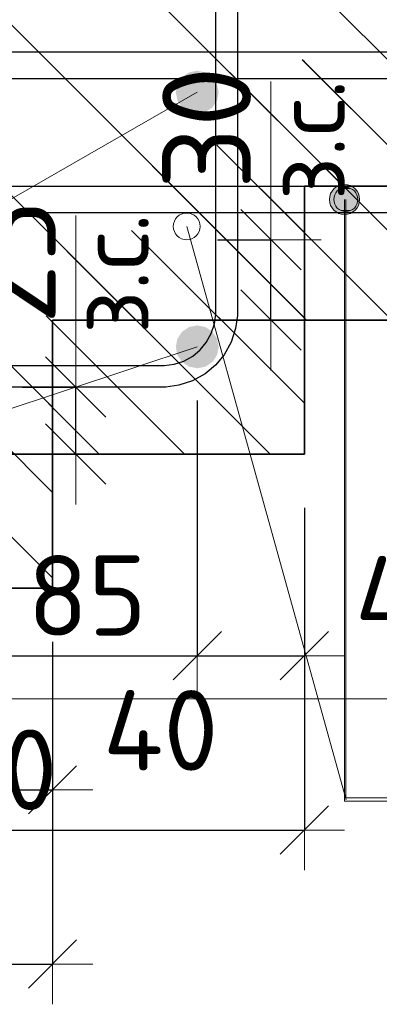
# Model space of a CAD drawing. Header units: metres. Extents: x -38 to 97, y -15 to 21.
# Tile 150 of 256: x 72.439 to 72.573, y 5.158 to 5.525. Entities that reach past the tile are written whole.
import ezdxf

# ---------------------------------------------------------------- set-up
doc = ezdxf.new("R2010")
doc.units = ezdxf.units.M
doc.header["$PDMODE"] = 65
for name, color, linetype, lineweight in [('XR$3$Арм. стержнями нижней зоны', 180, 'Continuous', 35), ('XR$3$Арм.стержн. Арматура края', 96, 'Continuous', 35), ('XR$3$Арм.стержн. Хомут', 240, 'Continuous', 35), ('XR$3$Арм.стержн.горизонт. 1', 180, 'Continuous', 35), ('XR$3$Размерная линия (1)', 7, 'Continuous', 13), ('XR$3$Размерная линия_ общее', 7, 'Continuous', 13), ('XR$4$Арм. стержнями нижней зоны', 180, 'Continuous', 35), ('XR$4$Арм.стержн. Арматура края', 96, 'Continuous', 35), ('XR$4$ВК__отв в полу 1-2 эт', 220, 'Continuous', 25), ('XR$4$Размерная линия (1)', 7, 'Continuous', 13), ('XR$5$Арм. стержнями нижней зоны', 180, 'Continuous', 35), ('XR$5$Арм.стержн. Арматура края', 96, 'Continuous', 35), ('XR$5$ВК__отв в полу 1-2 эт', 220, 'Continuous', 25), ('XR$5$Размерная линия (1)', 7, 'Continuous', 13), ('XR$5$Размерная линия_ общее', 7, 'Continuous', 13), ('XR$6$Текст_ примечание', 7, 'Continuous', 13)]:
    doc.layers.add(name, color=color, linetype=linetype, lineweight=lineweight)
doc.styles.add('ISOCPEUR', font='txt')
doc.dimstyles.new('DIMSTYLE_11', dxfattribs={"dimtxt": 0.033, "dimasz": 0.0375, "dimexe": 0, "dimexo": 0, "dimgap": 0.0165, "dimtad": 2, "dimdec": 0, "dimlfac": 1000, "dimrnd": 1, "dimzin": 12, "dimdsep": 46, "dimtxsty": 'ISOCPEUR', "dimblk1": 'ALL_ML_STRICH', "dimblk2": 'ALL_ML_STRICH', "dimsah": 1, "dimcen": 0, "dimclrd": 7, "dimclre": 256, "dimclrt": 7, "dimadec": 0, "dimazin": 0, "dimtfac": 1, "dimtdec": 0, "dimtix": 1, "dimtmove": 2, "dimatfit": 3, "dimfxl": 0, "dimtvp": 1.2, "dimtzin": 0, "dimlwd": 0, "dimlwe": -3, "dimarcsym": 0})
doc.dimstyles.new('DIMSTYLE_12', dxfattribs={"dimtxt": 0.03, "dimasz": 0.03, "dimexe": 0, "dimexo": 0, "dimgap": 0.015, "dimtad": 2, "dimdec": 0, "dimlfac": 1000, "dimrnd": 1, "dimzin": 12, "dimdsep": 46, "dimtxsty": 'ISOCPEUR', "dimblk1": 'ALL_ML_STRICH', "dimblk2": 'ALL_ML_STRICH', "dimsah": 1, "dimcen": 0, "dimclrd": 7, "dimclre": 256, "dimclrt": 7, "dimadec": 0, "dimazin": 0, "dimtfac": 1, "dimtdec": 0, "dimtix": 1, "dimtmove": 2, "dimatfit": 3, "dimfxl": 0, "dimtzin": 0, "dimlwd": 0, "dimlwe": -3, "dimarcsym": 0})
doc.dimstyles.new('DIMSTYLE_14', dxfattribs={"dimtxt": 0.03, "dimasz": 0.03, "dimexe": 0, "dimexo": 0, "dimgap": 0.015, "dimtad": 2, "dimdec": 0, "dimlfac": 1000, "dimrnd": 1, "dimzin": 12, "dimdsep": 46, "dimtxsty": 'ISOCPEUR', "dimblk1": 'ALL_ML_STRICH', "dimblk2": 'ALL_ML_STRICH', "dimsah": 1, "dimcen": 0, "dimclrd": 7, "dimclre": 256, "dimclrt": 7, "dimadec": 0, "dimazin": 0, "dimtfac": 1, "dimtdec": 0, "dimtix": 1, "dimtmove": 2, "dimatfit": 3, "dimfxl": 0, "dimtvp": 1.2, "dimtzin": 0, "dimlwd": 0, "dimlwe": -3, "dimarcsym": 0})
pattern_1 = [(135, (0, 0), (-0.031819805, -0.031819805), [0.4, -0.05, 0, -0.05]), (135, (-0.01591, -0.01591), (-0.031819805, -0.031819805), [0.8, -0.1, 0.1, -0.1])]

# ---------------------------------------------------------------- blocks, each defined once
blk = doc.blocks.new('ALL_ML_STRICH')
at = {"color": 0, "linetype": 'ByBlock', "lineweight": -2}
for p, q in [((0, -0.5), (0, 0.5)), ((-0.3, -0.3), (0.3, 0.3)), ((-1, 0), (0.5, 0))]:
    blk.add_line(p, q, dxfattribs=at)
blk = doc.blocks.new('*D78')
at = {"layer": 'DEFPOINTS', "color": 7, "linetype": 'Continuous', "lineweight": 13, "transparency": 33554687}
for p in [(72.29474, 5.36307), (72.5447, 5.36307), (72.29474, 5.22283)]:
    blk.add_point(p, dxfattribs=at)
at = {"layer": 'XR$3$Размерная линия (1)', "color": 9, "linetype": 'Continuous', "lineweight": -2, "true_color": 0xc7c7c7, "transparency": 33554687}
for p, q in [((72.29474, 5.34307), (72.29474, 5.22283)), ((72.5447, 5.34307), (72.5447, 5.22283))]:
    blk.add_line(p, q, dxfattribs=at)
at = {"layer": 'XR$3$Размерная линия (1)', "color": 7, "linetype": 'Continuous', "lineweight": -2, "transparency": 33554687}
blk.add_line((72.29474, 5.22283), (72.5447, 5.22283), dxfattribs=at)
at = {"layer": 'XR$3$Размерная линия (1)', "color": 7, "linetype": 'Continuous', "lineweight": 13, "transparency": 33554687, "xscale": 0.03, "yscale": 0.03, "zscale": 0.03, "rotation": 180}
blk.add_blockref('ALL_ML_STRICH', (72.29474, 5.22283), dxfattribs=at)
at = {"layer": 'XR$3$Размерная линия (1)', "color": 7, "linetype": 'Continuous', "lineweight": 13, "transparency": 33554687, "xscale": 0.03, "yscale": 0.03, "zscale": 0.03}
blk.add_blockref('ALL_ML_STRICH', (72.5447, 5.22283), dxfattribs=at)
at = {"layer": 'XR$3$Размерная линия (1)', "color": 7, "linetype": 'Continuous', "lineweight": 13, "transparency": 33554687, "insert": (72.42122, 5.24533), "char_height": 0.03, "width": 0.09, "attachment_point": 5, "style": 'ISOCPEUR'}
blk.add_mtext('\\A1;{250}', dxfattribs=at)
blk = doc.blocks.new('*D84')
at = {"layer": 'DEFPOINTS', "color": 7, "linetype": 'Continuous', "lineweight": 13, "transparency": 33554687}
for p in [(72.41966, 5.40307), (72.50474, 5.40307), (72.41966, 5.28783)]:
    blk.add_point(p, dxfattribs=at)
at = {"layer": 'XR$3$Размерная линия (1)', "color": 9, "linetype": 'Continuous', "lineweight": -2, "true_color": 0xc7c7c7, "transparency": 33554687}
for p, q in [((72.41966, 5.38307), (72.41966, 5.28783)), ((72.50474, 5.38307), (72.50474, 5.28783))]:
    blk.add_line(p, q, dxfattribs=at)
at = {"layer": 'XR$3$Размерная линия (1)', "color": 7, "linetype": 'Continuous', "lineweight": -2, "transparency": 33554687}
blk.add_line((72.41966, 5.28783), (72.50474, 5.28783), dxfattribs=at)
at = {"layer": 'XR$3$Размерная линия (1)', "color": 7, "linetype": 'Continuous', "lineweight": 13, "transparency": 33554687, "xscale": 0.03, "yscale": 0.03, "zscale": 0.03, "rotation": 180}
blk.add_blockref('ALL_ML_STRICH', (72.41966, 5.28783), dxfattribs=at)
at = {"layer": 'XR$3$Размерная линия (1)', "color": 7, "linetype": 'Continuous', "lineweight": 13, "transparency": 33554687, "xscale": 0.03, "yscale": 0.03, "zscale": 0.03}
blk.add_blockref('ALL_ML_STRICH', (72.50474, 5.28783), dxfattribs=at)
at = {"layer": 'XR$3$Размерная линия (1)', "color": 7, "linetype": 'Continuous', "lineweight": 13, "transparency": 33554687, "insert": (72.4637, 5.31033), "char_height": 0.03, "width": 0.06, "attachment_point": 5, "style": 'ISOCPEUR'}
blk.add_mtext('\\A1;{85}', dxfattribs=at)
blk = doc.blocks.new('*D85')
at = {"layer": 'DEFPOINTS', "color": 7, "linetype": 'Continuous', "lineweight": 13, "transparency": 33554687}
for p in [(72.50474, 5.40307), (72.5447, 5.36307), (72.50474, 5.28783)]:
    blk.add_point(p, dxfattribs=at)
at = {"layer": 'XR$3$Размерная линия (1)', "color": 9, "linetype": 'Continuous', "lineweight": -2, "true_color": 0xc7c7c7, "transparency": 33554687}
for p, q in [((72.50474, 5.38307), (72.50474, 5.28783)), ((72.5447, 5.34307), (72.5447, 5.28783))]:
    blk.add_line(p, q, dxfattribs=at)
at = {"layer": 'XR$3$Размерная линия (1)', "color": 7, "linetype": 'Continuous', "lineweight": -2, "transparency": 33554687}
blk.add_line((72.50474, 5.28783), (72.5447, 5.28783), dxfattribs=at)
at = {"layer": 'XR$3$Размерная линия (1)', "color": 7, "linetype": 'Continuous', "lineweight": 13, "transparency": 33554687, "xscale": 0.03, "yscale": 0.03, "zscale": 0.03, "rotation": 180}
blk.add_blockref('ALL_ML_STRICH', (72.50474, 5.28783), dxfattribs=at)
at = {"layer": 'XR$3$Размерная линия (1)', "color": 7, "linetype": 'Continuous', "lineweight": 13, "transparency": 33554687, "xscale": 0.03, "yscale": 0.03, "zscale": 0.03}
blk.add_blockref('ALL_ML_STRICH', (72.5447, 5.28783), dxfattribs=at)
at = {"layer": 'XR$3$Размерная линия (1)', "color": 7, "linetype": 'Continuous', "lineweight": 13, "transparency": 33554687, "insert": (72.58504, 5.31003), "char_height": 0.03, "width": 0.06, "attachment_point": 5, "style": 'ISOCPEUR'}
blk.add_mtext('\\A1;{40}', dxfattribs=at)
blk = doc.blocks.new('*D92')
at = {"layer": 'DEFPOINTS', "color": 7, "linetype": 'Continuous', "lineweight": 13, "transparency": 33554687}
for p in [(72.41944, 5.38807), (72.42444, 5.36307), (72.45943, 5.36307)]:
    blk.add_point(p, dxfattribs=at)
at = {"layer": 'XR$3$Размерная линия_ общее', "color": 253, "linetype": 'Continuous', "lineweight": -2, "true_color": 0xa0a0a0, "transparency": 33554687}
for p, q in [((72.43944, 5.38807), (72.45943, 5.38807)), ((72.44444, 5.36307), (72.45943, 5.36307))]:
    blk.add_line(p, q, dxfattribs=at)
at = {"layer": 'XR$3$Размерная линия_ общее', "color": 7, "linetype": 'Continuous', "lineweight": -2, "transparency": 33554687}
blk.add_line((72.45943, 5.36307), (72.45943, 5.38807), dxfattribs=at)
at = {"layer": 'XR$3$Размерная линия_ общее', "color": 7, "linetype": 'Continuous', "lineweight": 13, "transparency": 33554687, "xscale": 0.0375, "yscale": 0.0375, "zscale": 0.0375}
for p, rotation in [((72.45943, 5.38807), 90), ((72.45943, 5.36307), 270)]:
    blk.add_blockref('ALL_ML_STRICH', p, dxfattribs=dict(at, rotation=rotation))
at = {"layer": 'XR$3$Размерная линия_ общее', "color": 7, "linetype": 'Continuous', "lineweight": 13, "transparency": 33554687, "insert": (72.45964, 5.40784), "char_height": 0.027, "width": 0.00135, "attachment_point": 1, "rotation": 90, "line_spacing_factor": 0.60241, "style": 'ISOCPEUR'}
blk.add_mtext('з.с.', dxfattribs=at)
at = {"layer": 'XR$3$Размерная линия_ общее', "color": 7, "linetype": 'Continuous', "lineweight": 13, "transparency": 33554687, "insert": (72.43543, 5.43479), "char_height": 0.033, "width": 0.066, "attachment_point": 5, "rotation": 90, "style": 'ISOCPEUR'}
blk.add_mtext('\\A1;{25}', dxfattribs=at)
blk = doc.blocks.new('*D331')
at = {"layer": 'DEFPOINTS', "color": 7, "linetype": 'Continuous', "lineweight": 13, "transparency": 33554687}
for p in [(72.20082, 5.31305), (72.45078, 5.31305), (72.20082, 5.17282)]:
    blk.add_point(p, dxfattribs=at)
at = {"layer": 'XR$4$Размерная линия (1)', "color": 9, "linetype": 'Continuous', "lineweight": -2, "true_color": 0xc7c7c7, "transparency": 33554687}
for p, q in [((72.20082, 5.29305), (72.20082, 5.17282)), ((72.45078, 5.29305), (72.45078, 5.17282))]:
    blk.add_line(p, q, dxfattribs=at)
at = {"layer": 'XR$4$Размерная линия (1)', "color": 7, "linetype": 'Continuous', "lineweight": -2, "transparency": 33554687}
blk.add_line((72.20082, 5.17282), (72.45078, 5.17282), dxfattribs=at)
at = {"layer": 'XR$4$Размерная линия (1)', "color": 7, "linetype": 'Continuous', "lineweight": 13, "transparency": 33554687, "xscale": 0.03, "yscale": 0.03, "zscale": 0.03, "rotation": 180}
blk.add_blockref('ALL_ML_STRICH', (72.20082, 5.17282), dxfattribs=at)
at = {"layer": 'XR$4$Размерная линия (1)', "color": 7, "linetype": 'Continuous', "lineweight": 13, "transparency": 33554687, "xscale": 0.03, "yscale": 0.03, "zscale": 0.03}
blk.add_blockref('ALL_ML_STRICH', (72.45078, 5.17282), dxfattribs=at)
at = {"layer": 'XR$4$Размерная линия (1)', "color": 7, "linetype": 'Continuous', "lineweight": 13, "transparency": 33554687, "insert": (72.3273, 5.19532), "char_height": 0.03, "width": 0.09, "attachment_point": 5, "style": 'ISOCPEUR'}
blk.add_mtext('\\A1;{250}', dxfattribs=at)
blk = doc.blocks.new('*D347')
at = {"layer": 'DEFPOINTS', "color": 7, "linetype": 'Continuous', "lineweight": 13, "transparency": 33554687}
for p in [(72.41082, 5.35305), (72.45078, 5.31305), (72.41082, 5.23782)]:
    blk.add_point(p, dxfattribs=at)
at = {"layer": 'XR$4$Размерная линия (1)', "color": 9, "linetype": 'Continuous', "lineweight": -2, "true_color": 0xc7c7c7, "transparency": 33554687}
for p, q in [((72.41082, 5.33305), (72.41082, 5.23782)), ((72.45078, 5.29305), (72.45078, 5.23782))]:
    blk.add_line(p, q, dxfattribs=at)
at = {"layer": 'XR$4$Размерная линия (1)', "color": 7, "linetype": 'Continuous', "lineweight": -2, "transparency": 33554687}
blk.add_line((72.41082, 5.23782), (72.45078, 5.23782), dxfattribs=at)
at = {"layer": 'XR$4$Размерная линия (1)', "color": 7, "linetype": 'Continuous', "lineweight": 13, "transparency": 33554687, "xscale": 0.03, "yscale": 0.03, "zscale": 0.03, "rotation": 180}
blk.add_blockref('ALL_ML_STRICH', (72.41082, 5.23782), dxfattribs=at)
at = {"layer": 'XR$4$Размерная линия (1)', "color": 7, "linetype": 'Continuous', "lineweight": 13, "transparency": 33554687, "xscale": 0.03, "yscale": 0.03, "zscale": 0.03}
blk.add_blockref('ALL_ML_STRICH', (72.45078, 5.23782), dxfattribs=at)
at = {"layer": 'XR$4$Размерная линия (1)', "color": 7, "linetype": 'Continuous', "lineweight": 13, "transparency": 33554687, "insert": (72.49112, 5.26002), "char_height": 0.03, "width": 0.06, "attachment_point": 5, "style": 'ISOCPEUR'}
blk.add_mtext('\\A1;{40}', dxfattribs=at)
blk = doc.blocks.new('*D606')
at = {"layer": 'DEFPOINTS', "color": 7, "linetype": 'Continuous', "lineweight": 13, "transparency": 33554687}
for p in [(72.20082, 5.31305), (72.45078, 5.31305), (72.20082, 5.17282)]:
    blk.add_point(p, dxfattribs=at)
at = {"layer": 'XR$5$Размерная линия (1)', "color": 9, "linetype": 'Continuous', "lineweight": -2, "true_color": 0xc7c7c7, "transparency": 33554687}
for p, q in [((72.20082, 5.29305), (72.20082, 5.17282)), ((72.45078, 5.29305), (72.45078, 5.17282))]:
    blk.add_line(p, q, dxfattribs=at)
at = {"layer": 'XR$5$Размерная линия (1)', "color": 7, "linetype": 'Continuous', "lineweight": -2, "transparency": 33554687}
blk.add_line((72.20082, 5.17282), (72.45078, 5.17282), dxfattribs=at)
at = {"layer": 'XR$5$Размерная линия (1)', "color": 7, "linetype": 'Continuous', "lineweight": 13, "transparency": 33554687, "xscale": 0.03, "yscale": 0.03, "zscale": 0.03, "rotation": 180}
blk.add_blockref('ALL_ML_STRICH', (72.20082, 5.17282), dxfattribs=at)
at = {"layer": 'XR$5$Размерная линия (1)', "color": 7, "linetype": 'Continuous', "lineweight": 13, "transparency": 33554687, "xscale": 0.03, "yscale": 0.03, "zscale": 0.03}
blk.add_blockref('ALL_ML_STRICH', (72.45078, 5.17282), dxfattribs=at)
at = {"layer": 'XR$5$Размерная линия (1)', "color": 7, "linetype": 'Continuous', "lineweight": 13, "transparency": 33554687, "insert": (72.3273, 5.19532), "char_height": 0.03, "width": 0.09, "attachment_point": 5, "style": 'ISOCPEUR'}
blk.add_mtext('\\A1;{250}', dxfattribs=at)
blk = doc.blocks.new('*D628')
at = {"layer": 'DEFPOINTS', "color": 7, "linetype": 'Continuous', "lineweight": 13, "transparency": 33554687}
for p in [(72.41082, 5.35305), (72.45078, 5.31305), (72.41082, 5.23782)]:
    blk.add_point(p, dxfattribs=at)
at = {"layer": 'XR$5$Размерная линия (1)', "color": 9, "linetype": 'Continuous', "lineweight": -2, "true_color": 0xc7c7c7, "transparency": 33554687}
for p, q in [((72.41082, 5.33305), (72.41082, 5.23782)), ((72.45078, 5.29305), (72.45078, 5.23782))]:
    blk.add_line(p, q, dxfattribs=at)
at = {"layer": 'XR$5$Размерная линия (1)', "color": 7, "linetype": 'Continuous', "lineweight": -2, "transparency": 33554687}
blk.add_line((72.41082, 5.23782), (72.45078, 5.23782), dxfattribs=at)
at = {"layer": 'XR$5$Размерная линия (1)', "color": 7, "linetype": 'Continuous', "lineweight": 13, "transparency": 33554687, "xscale": 0.03, "yscale": 0.03, "zscale": 0.03, "rotation": 180}
blk.add_blockref('ALL_ML_STRICH', (72.41082, 5.23782), dxfattribs=at)
at = {"layer": 'XR$5$Размерная линия (1)', "color": 7, "linetype": 'Continuous', "lineweight": 13, "transparency": 33554687, "xscale": 0.03, "yscale": 0.03, "zscale": 0.03}
blk.add_blockref('ALL_ML_STRICH', (72.45078, 5.23782), dxfattribs=at)
at = {"layer": 'XR$5$Размерная линия (1)', "color": 7, "linetype": 'Continuous', "lineweight": 13, "transparency": 33554687, "insert": (72.49112, 5.26002), "char_height": 0.03, "width": 0.06, "attachment_point": 5, "style": 'ISOCPEUR'}
blk.add_mtext('\\A1;{40}', dxfattribs=at)
blk = doc.blocks.new('*D860')
at = {"layer": 'DEFPOINTS', "color": 7, "linetype": 'Continuous', "lineweight": 13, "transparency": 33554687}
for p in [(72.49225, 5.44305), (72.49225, 5.41305), (72.53224, 5.41305)]:
    blk.add_point(p, dxfattribs=at)
at = {"layer": 'XR$5$Размерная линия_ общее', "color": 253, "linetype": 'Continuous', "lineweight": -2, "true_color": 0xa0a0a0, "transparency": 33554687}
for p, q in [((72.51225, 5.44305), (72.53224, 5.44305)), ((72.51225, 5.41305), (72.53224, 5.41305))]:
    blk.add_line(p, q, dxfattribs=at)
at = {"layer": 'XR$5$Размерная линия_ общее', "color": 7, "linetype": 'Continuous', "lineweight": -2, "transparency": 33554687}
blk.add_line((72.53224, 5.41305), (72.53224, 5.44305), dxfattribs=at)
at = {"layer": 'XR$5$Размерная линия_ общее', "color": 7, "linetype": 'Continuous', "lineweight": 13, "transparency": 33554687, "xscale": 0.0375, "yscale": 0.0375, "zscale": 0.0375}
for p, rotation in [((72.53224, 5.44305), 90), ((72.53224, 5.41305), 270)]:
    blk.add_blockref('ALL_ML_STRICH', p, dxfattribs=dict(at, rotation=rotation))
at = {"layer": 'XR$5$Размерная линия_ общее', "color": 7, "linetype": 'Continuous', "lineweight": 13, "transparency": 33554687, "insert": (72.53278, 5.45771), "char_height": 0.027, "width": 0.00135, "attachment_point": 1, "rotation": 90, "line_spacing_factor": 0.60241, "style": 'ISOCPEUR'}
blk.add_mtext('з.с.', dxfattribs=at)
at = {"layer": 'XR$5$Размерная линия_ общее', "color": 7, "linetype": 'Continuous', "lineweight": 13, "transparency": 33554687, "insert": (72.50824, 5.48478), "char_height": 0.033, "width": 0.066, "attachment_point": 5, "rotation": 90, "style": 'ISOCPEUR'}
blk.add_mtext('\\A1;{30}', dxfattribs=at)

msp = doc.modelspace()

# ---------------------------------------------------------------- hatches: boundary and pattern name
at = {"linetype": 'Continuous', "lineweight": 25, "transparency": 33554687}
h = msp.add_hatch(dxfattribs=at)
h.set_pattern_fill('__________540', scale=0.015, style=0, pattern_type=2)
h.set_pattern_definition(pattern_1)
h.paths.add_polyline_path([(72.5447, 5.66307), (72.2947, 5.66307), (72.2947, 5.36307), (72.5447, 5.36307)], flags=0)
h = msp.add_hatch(dxfattribs=at)
h.set_pattern_fill('__________540', scale=0.015, style=0, pattern_type=2)
h.set_pattern_definition(pattern_1)
h.paths.add_polyline_path([(72.5447, 5.66307), (72.5447, 5.46307), (72.68855, 5.46307), (72.68855, 5.66307)], flags=0)
at = {"linetype": 'Continuous', "lineweight": 13, "transparency": 33554687}
h = msp.add_hatch(dxfattribs=at)
h.set_pattern_fill('__________540', scale=0.015, style=0, pattern_type=2)
h.set_pattern_definition(pattern_1)
h.paths.add_polyline_path([(72.20078, 5.61305), (72.20078, 5.41305), (72.63295, 5.41305), (72.63295, 5.61305)], flags=0)
h = msp.add_hatch(dxfattribs=at)
h.set_pattern_fill('__________540', scale=0.015, style=0, pattern_type=2)
h.set_pattern_definition(pattern_1)
h.paths.add_polyline_path([(72.20078, 5.61305), (72.20078, 5.41305), (72.63295, 5.41305), (72.63295, 5.61305)], flags=0)
at = {"linetype": 'Continuous', "lineweight": 25, "transparency": 33554687}
h = msp.add_hatch(dxfattribs=at)
h.set_pattern_fill('__________540', scale=0.015, style=0, pattern_type=2)
h.set_pattern_definition(pattern_1)
h.paths.add_polyline_path([(72.45078, 5.41305), (72.20078, 5.41305), (72.20078, 5.31305), (72.45078, 5.31305)], flags=0)
h = msp.add_hatch(dxfattribs=at)
h.set_pattern_fill('__________540', scale=0.015, style=0, pattern_type=2)
h.set_pattern_definition(pattern_1)
h.paths.add_polyline_path([(72.20078, 5.31305), (72.45078, 5.31305), (72.45078, 5.41305), (72.20078, 5.41305)], flags=0)
at = {"layer": 'XR$3$Арм.стержн.горизонт. 1', "linetype": 'Continuous', "lineweight": 50, "transparency": 33554687}
for points in [[(72.51274, 5.49807), (72.51213, 5.50113), (72.5104, 5.50372), (72.5078, 5.50546), (72.50474, 5.50607), (72.50168, 5.50546), (72.49908, 5.50372), (72.49735, 5.50113), (72.49674, 5.49807), (72.49735, 5.49501), (72.49908, 5.49241), (72.50168, 5.49068), (72.50474, 5.49007), (72.5078, 5.49068), (72.5104, 5.49241), (72.51213, 5.49501)], [(72.51274, 5.40307), (72.51213, 5.40613), (72.5104, 5.40872), (72.5078, 5.41046), (72.50474, 5.41107), (72.50168, 5.41046), (72.49908, 5.40872), (72.49735, 5.40613), (72.49674, 5.40307), (72.49735, 5.40001), (72.49908, 5.39741), (72.50168, 5.39568), (72.50474, 5.39507), (72.5078, 5.39568), (72.5104, 5.39741), (72.51213, 5.40001)]]:
    msp.add_hatch(color=7, dxfattribs=at).paths.add_polyline_path(points)
at = {"layer": 'XR$4$Арм. стержнями нижней зоны', "linetype": 'Continuous', "lineweight": 13, "transparency": 33554687}
for points in [[(72.55482, 5.46087), (72.5645, 5.46087), (72.56247, 5.46289)], [(72.55482, 5.46087), (72.56247, 5.46289), (72.55685, 5.46289)], [(72.55685, 5.46289), (72.56247, 5.46289), (72.55966, 5.46368)], [(72.55403, 5.45805), (72.56528, 5.45805), (72.5645, 5.46087)], [(72.55403, 5.45805), (72.5645, 5.46087), (72.55482, 5.46087)], [(72.55482, 5.45524), (72.56528, 5.45805), (72.55403, 5.45805)], [(72.55482, 5.45524), (72.5645, 5.45524), (72.56528, 5.45805)], [(72.55685, 5.45322), (72.5645, 5.45524), (72.55482, 5.45524)], [(72.55685, 5.45322), (72.56247, 5.45322), (72.5645, 5.45524)], [(72.56247, 5.45322), (72.55685, 5.45322), (72.55966, 5.45243)]]:
    msp.add_hatch(color=7, dxfattribs=at).paths.add_polyline_path(points)
at = {"layer": 'XR$5$Арм. стержнями нижней зоны', "linetype": 'Continuous', "lineweight": 13, "transparency": 33554687}
for points in [[(72.55628, 5.4603), (72.56402, 5.4603), (72.5624, 5.46192)], [(72.55628, 5.4603), (72.5624, 5.46192), (72.5579, 5.46192)], [(72.5579, 5.46192), (72.5624, 5.46192), (72.56015, 5.46255)], [(72.55565, 5.45805), (72.56465, 5.45805), (72.56402, 5.4603)], [(72.55565, 5.45805), (72.56402, 5.4603), (72.55628, 5.4603)], [(72.55628, 5.4558), (72.56465, 5.45805), (72.55565, 5.45805)], [(72.55628, 5.4558), (72.56402, 5.4558), (72.56465, 5.45805)], [(72.5579, 5.45418), (72.56402, 5.4558), (72.55628, 5.4558)], [(72.5579, 5.45418), (72.5624, 5.45418), (72.56402, 5.4558)], [(72.5624, 5.45418), (72.5579, 5.45418), (72.56015, 5.45355)]]:
    msp.add_hatch(color=7, dxfattribs=at).paths.add_polyline_path(points)

# ---------------------------------------------------------------- linework, layer by layer
at = {"color": 7, "linetype": 'Continuous', "lineweight": 13, "transparency": 33554687}
for p, q in [((72.53224, 5.44305), (72.53224, 5.50205)), ((72.45943, 5.38807), (72.45943, 5.45207))]:
    msp.add_line(p, q, dxfattribs=at)
at = {"color": 7, "linetype": 'Continuous', "lineweight": 35, "transparency": 33554687}
for p, q in [((72.5447, 5.46307), (72.68855, 5.46307)), ((72.5447, 5.36307), (72.5447, 5.46307)), ((72.45078, 5.31305), (72.45078, 5.41305)), ((72.45078, 5.41305), (72.63295, 5.41305)), ((72.45078, 5.41305), (72.63295, 5.41305)), ((72.45078, 5.31305), (72.45078, 5.41305)), ((72.2947, 5.36307), (72.5447, 5.36307)), ((72.20078, 5.31305), (72.45078, 5.31305)), ((72.20078, 5.31305), (72.45078, 5.31305))]:
    msp.add_line(p, q, dxfattribs=at)
at = {"color": 7, "linetype": 'Continuous', "lineweight": 13, "transparency": 33554687}
msp.add_circle((72.50082, 5.448), 0.005, dxfattribs=at)
msp.add_circle((72.50082, 5.448), 0.005, dxfattribs=at)
at = {"layer": 'XR$3$Арм. стержнями нижней зоны', "color": 4, "linetype": 'Continuous', "lineweight": 25, "transparency": 33554687}
msp.add_lwpolyline([(72.3197, 5.51307), (72.69355, 5.51307), (72.69355, 5.50307), (72.3197, 5.50307), (72.3197, 5.51307)], dxfattribs=at)
at = {"layer": 'XR$3$Арм.стержн. Арматура края', "color": 4, "linetype": 'Continuous', "lineweight": 25, "transparency": 33554687}
for points in [[(72.69355, 5.50307), (72.35299, 5.50307), (72.34689, 5.50392), (72.34054, 5.50601), (72.3347, 5.50928), (72.32988, 5.5133), (72.32586, 5.51812), (72.32259, 5.52396), (72.32049, 5.53031), (72.31965, 5.53641), (72.31965, 5.60372), (72.32049, 5.60982), (72.32259, 5.61617), (72.32586, 5.62202), (72.32988, 5.62683), (72.3347, 5.63085), (72.34054, 5.63412), (72.34689, 5.63622), (72.35299, 5.63707), (72.69355, 5.63707)], [(72.69355, 5.62707), (72.35368, 5.62707), (72.34916, 5.62644), (72.34459, 5.62493), (72.34039, 5.62258), (72.33698, 5.61973), (72.33413, 5.61632), (72.33178, 5.61213), (72.33027, 5.60755), (72.32965, 5.60303), (72.32965, 5.53711), (72.33027, 5.53259), (72.33178, 5.52801), (72.33413, 5.52381), (72.33698, 5.5204), (72.34039, 5.51755), (72.34459, 5.5152), (72.34916, 5.5137), (72.35368, 5.51307), (72.69355, 5.51307)]]:
    msp.add_lwpolyline(points, dxfattribs=at)
at = {"layer": 'XR$3$Арм.стержн. Хомут', "color": 40, "linetype": 'Continuous', "lineweight": 25, "transparency": 33554687}
for points in [[(72.5197, 5.60739), (72.5197, 5.41474), (72.51902, 5.40986), (72.51735, 5.40478), (72.51473, 5.40011), (72.51151, 5.39626), (72.50766, 5.39304), (72.50299, 5.39042), (72.49791, 5.38875), (72.49303, 5.38807), (72.34634, 5.38807)], [(72.5197, 5.60739), (72.5197, 5.41474), (72.51902, 5.40986), (72.51735, 5.40478), (72.51473, 5.40011), (72.51151, 5.39626), (72.50766, 5.39304), (72.50299, 5.39042), (72.49791, 5.38875), (72.49303, 5.38807), (72.34634, 5.38807)], [(72.5197, 5.60739), (72.5197, 5.41474), (72.51902, 5.40986), (72.51735, 5.40478), (72.51473, 5.40011), (72.51151, 5.39626), (72.50766, 5.39304), (72.50299, 5.39042), (72.49791, 5.38875), (72.49303, 5.38807), (72.34634, 5.38807)], [(72.3469, 5.39607), (72.49247, 5.39607), (72.49609, 5.39657), (72.49975, 5.39778), (72.5031, 5.39966), (72.50583, 5.40194), (72.50811, 5.40467), (72.50999, 5.40802), (72.5112, 5.41168), (72.5117, 5.4153), (72.5117, 5.60684)], [(72.3469, 5.39607), (72.49247, 5.39607), (72.49609, 5.39657), (72.49975, 5.39778), (72.5031, 5.39966), (72.50583, 5.40194), (72.50811, 5.40467), (72.50999, 5.40802), (72.5112, 5.41168), (72.5117, 5.4153), (72.5117, 5.60684)], [(72.3469, 5.39607), (72.49247, 5.39607), (72.49609, 5.39657), (72.49975, 5.39778), (72.5031, 5.39966), (72.50583, 5.40194), (72.50811, 5.40467), (72.50999, 5.40802), (72.5112, 5.41168), (72.5117, 5.4153), (72.5117, 5.60684)]]:
    msp.add_lwpolyline(points, dxfattribs=at)
at = {"layer": 'XR$3$Арм.стержн.горизонт. 1', "color": 7, "linetype": 'Continuous', "lineweight": 13, "transparency": 33554687}
for q in [(72.50474, 5.49807), (72.50474, 5.40307)]:
    msp.add_line((72.11391, 5.27357), q, dxfattribs=at)
at = {"layer": 'XR$4$Арм. стержнями нижней зоны', "color": 7, "linetype": 'Continuous', "lineweight": 13, "transparency": 33554687}
for p, q in [((72.55966, 5.46368), (72.55966, 5.46368)), ((72.55403, 5.45805), (72.55403, 5.45805)), ((72.55966, 5.23354), (72.55966, 5.45805)), ((72.56528, 5.45805), (72.56528, 5.45805)), ((72.55966, 5.45243), (72.55966, 5.45243)), ((72.55966, 5.23354), (72.78566, 5.23354))]:
    msp.add_line(p, q, dxfattribs=at)
at = {"layer": 'XR$4$Арм. стержнями нижней зоны', "color": 4, "linetype": 'Continuous', "lineweight": 25, "transparency": 33554687}
msp.add_lwpolyline([(72.22578, 5.46305), (72.63795, 5.46305), (72.63795, 5.45305), (72.22578, 5.45305), (72.22578, 5.46305)], dxfattribs=at)
at = {"layer": 'XR$4$Арм. стержнями нижней зоны', "color": 7, "linetype": 'Continuous', "lineweight": 13, "transparency": 33554687}
msp.add_circle((72.55966, 5.45805), 0.00563, dxfattribs=at)
at = {"layer": 'XR$4$Арм.стержн. Арматура края', "color": 4, "linetype": 'Continuous', "lineweight": 25, "transparency": 33554687}
for points in [[(72.63795, 5.45305), (72.25434, 5.45305), (72.24913, 5.45378), (72.24369, 5.45557), (72.23868, 5.45838), (72.23455, 5.46183), (72.2311, 5.46595), (72.2283, 5.47096), (72.2265, 5.4764), (72.22578, 5.48162), (72.22578, 5.55849), (72.2265, 5.56371), (72.2283, 5.56914), (72.2311, 5.57415), (72.23455, 5.57828), (72.23868, 5.58173), (72.24369, 5.58454), (72.24913, 5.58633), (72.25434, 5.58705), (72.63795, 5.58705)], [(72.63795, 5.57705), (72.25504, 5.57705), (72.2514, 5.57655), (72.24773, 5.57534), (72.24438, 5.57346), (72.24165, 5.57118), (72.23937, 5.56846), (72.23749, 5.5651), (72.23628, 5.56143), (72.23578, 5.5578), (72.23578, 5.48231), (72.23628, 5.47868), (72.23749, 5.47501), (72.23937, 5.47165), (72.24165, 5.46893), (72.24438, 5.46665), (72.24773, 5.46477), (72.2514, 5.46356), (72.25504, 5.46305), (72.63795, 5.46305)]]:
    msp.add_lwpolyline(points, dxfattribs=at)
at = {"layer": 'XR$4$ВК__отв в полу 1-2 эт', "color": 7, "linetype": 'Continuous', "lineweight": 13, "transparency": 33554687}
msp.add_line((72.50082, 5.448), (72.56028, 5.23407), dxfattribs=at)
at = {"layer": 'XR$5$Арм. стержнями нижней зоны', "color": 7, "linetype": 'Continuous', "lineweight": 13, "transparency": 33554687}
for p, q in [((72.56015, 5.46255), (72.56015, 5.46255)), ((72.55565, 5.45805), (72.55565, 5.45805)), ((72.56015, 5.2349), (72.56015, 5.45805)), ((72.56465, 5.45805), (72.56465, 5.45805)), ((72.56015, 5.45355), (72.56015, 5.45355)), ((72.56015, 5.2349), (72.78615, 5.2349))]:
    msp.add_line(p, q, dxfattribs=at)
at = {"layer": 'XR$5$Арм. стержнями нижней зоны', "color": 4, "linetype": 'Continuous', "lineweight": 25, "transparency": 33554687}
msp.add_lwpolyline([(72.22578, 5.46305), (72.63795, 5.46305), (72.63795, 5.45305), (72.22578, 5.45305), (72.22578, 5.46305)], dxfattribs=at)
at = {"layer": 'XR$5$Арм. стержнями нижней зоны', "color": 7, "linetype": 'Continuous', "lineweight": 13, "transparency": 33554687}
msp.add_circle((72.56015, 5.45805), 0.0045, dxfattribs=at)
at = {"layer": 'XR$5$Арм.стержн. Арматура края', "color": 4, "linetype": 'Continuous', "lineweight": 25, "transparency": 33554687}
for points in [[(72.63795, 5.45305), (72.25434, 5.45305), (72.24913, 5.45378), (72.24369, 5.45557), (72.23868, 5.45838), (72.23455, 5.46183), (72.2311, 5.46595), (72.2283, 5.47096), (72.2265, 5.4764), (72.22578, 5.48162), (72.22578, 5.55849), (72.2265, 5.56371), (72.2283, 5.56914), (72.2311, 5.57415), (72.23455, 5.57828), (72.23868, 5.58173), (72.24369, 5.58454), (72.24913, 5.58633), (72.25434, 5.58705), (72.63795, 5.58705)], [(72.63795, 5.57705), (72.25504, 5.57705), (72.2514, 5.57655), (72.24773, 5.57534), (72.24438, 5.57346), (72.24165, 5.57118), (72.23937, 5.56846), (72.23749, 5.5651), (72.23628, 5.56143), (72.23578, 5.5578), (72.23578, 5.48231), (72.23628, 5.47868), (72.23749, 5.47501), (72.23937, 5.47165), (72.24165, 5.46893), (72.24438, 5.46665), (72.24773, 5.46477), (72.2514, 5.46356), (72.25504, 5.46305), (72.63795, 5.46305)]]:
    msp.add_lwpolyline(points, dxfattribs=at)
at = {"layer": 'XR$5$ВК__отв в полу 1-2 эт', "color": 7, "linetype": 'Continuous', "lineweight": 13, "transparency": 33554687}
msp.add_line((72.50082, 5.448), (72.56028, 5.23407), dxfattribs=at)
at = {"layer": 'XR$6$Текст_ примечание', "color": 7, "linetype": 'Continuous', "lineweight": 13, "transparency": 33554687}
msp.add_line((86.41979, 5.27171), (67.91979, 5.27171), dxfattribs=at)

# ---------------------------------------------------------------- dimensions: what is measured, and where the dimension line sits
at = {"layer": 'XR$3$Размерная линия (1)', "color": 7, "linetype": 'Continuous', "lineweight": 13, "transparency": 33554687}
for base, p1, p2, dimstyle, picture, middle in [((72.50474, 5.28783), (72.41966, 5.38307), (72.50474, 5.38307), 'DIMSTYLE_12', '*D84', (72.4637, 5.31033)), ((72.5447, 5.28783), (72.50474, 5.38307), (72.5447, 5.34307), 'DIMSTYLE_14', '*D85', (72.58504, 5.31003)), ((72.5447, 5.22283), (72.29474, 5.34307), (72.5447, 5.34307), 'DIMSTYLE_12', '*D78', (72.42122, 5.24533))]:
    dim = msp.add_linear_dim(base=base, p1=p1, p2=p2, dimstyle=dimstyle, override={"dimpost": '<>', "dimclrd": 7, "dimclre": 9, "dimclrt": 7, "dimlwd": 0, "dimlwe": 65533}, dxfattribs=at)
    dim.commit()
    dim.dimension.update_dxf_attribs({"geometry": picture, "text_midpoint": middle, "dimtype": 160})
at = {"layer": 'XR$3$Размерная линия_ общее', "color": 7, "linetype": 'Continuous', "lineweight": 13, "transparency": 33554687}
dim = msp.add_linear_dim(base=(72.45943, 5.38807), p1=(72.44444, 5.36307), p2=(72.43944, 5.38807), angle=90, text='<>\\Xз.с.', dimstyle='DIMSTYLE_11', override={"dimpost": '<>', "dimclrd": 7, "dimclre": 253, "dimclrt": 7, "dimlwd": 0, "dimlwe": 65533}, dxfattribs=at)
dim.commit()
dim.dimension.update_dxf_attribs({"geometry": '*D92', "text_midpoint": (72.43543, 5.43479), "dimtype": 160})
at = {"layer": 'XR$4$Размерная линия (1)', "color": 7, "linetype": 'Continuous', "lineweight": 13, "transparency": 33554687}
for base, p1, dimstyle, picture, middle in [((72.45078, 5.23782), (72.41082, 5.33305), 'DIMSTYLE_14', '*D347', (72.49112, 5.26002)), ((72.45078, 5.17282), (72.20082, 5.29305), 'DIMSTYLE_12', '*D331', (72.3273, 5.19532))]:
    dim = msp.add_linear_dim(base=base, p1=p1, p2=(72.45078, 5.29305), dimstyle=dimstyle, override={"dimpost": '<>', "dimclrd": 7, "dimclre": 9, "dimclrt": 7, "dimlwd": 0, "dimlwe": 65533}, dxfattribs=at)
    dim.commit()
    dim.dimension.update_dxf_attribs({"geometry": picture, "text_midpoint": middle, "dimtype": 160})
at = {"layer": 'XR$5$Размерная линия (1)', "color": 7, "linetype": 'Continuous', "lineweight": 13, "transparency": 33554687}
for base, p1, dimstyle, picture, middle in [((72.45078, 5.23782), (72.41082, 5.33305), 'DIMSTYLE_14', '*D628', (72.49112, 5.26002)), ((72.45078, 5.17282), (72.20082, 5.29305), 'DIMSTYLE_12', '*D606', (72.3273, 5.19532))]:
    dim = msp.add_linear_dim(base=base, p1=p1, p2=(72.45078, 5.29305), dimstyle=dimstyle, override={"dimpost": '<>', "dimclrd": 7, "dimclre": 9, "dimclrt": 7, "dimlwd": 0, "dimlwe": 65533}, dxfattribs=at)
    dim.commit()
    dim.dimension.update_dxf_attribs({"geometry": picture, "text_midpoint": middle, "dimtype": 160})
at = {"layer": 'XR$5$Размерная линия_ общее', "color": 7, "linetype": 'Continuous', "lineweight": 13, "transparency": 33554687}
dim = msp.add_linear_dim(base=(72.53224, 5.44305), p1=(72.51225, 5.41305), p2=(72.51225, 5.44305), angle=90, text='<>\\Xз.с.', dimstyle='DIMSTYLE_11', override={"dimpost": '<>', "dimclrd": 7, "dimclre": 253, "dimclrt": 7, "dimlwd": 0, "dimlwe": 65533}, dxfattribs=at)
dim.commit()
dim.dimension.update_dxf_attribs({"geometry": '*D860', "text_midpoint": (72.50824, 5.48478), "dimtype": 160})

doc.saveas('drawing.dxf')
